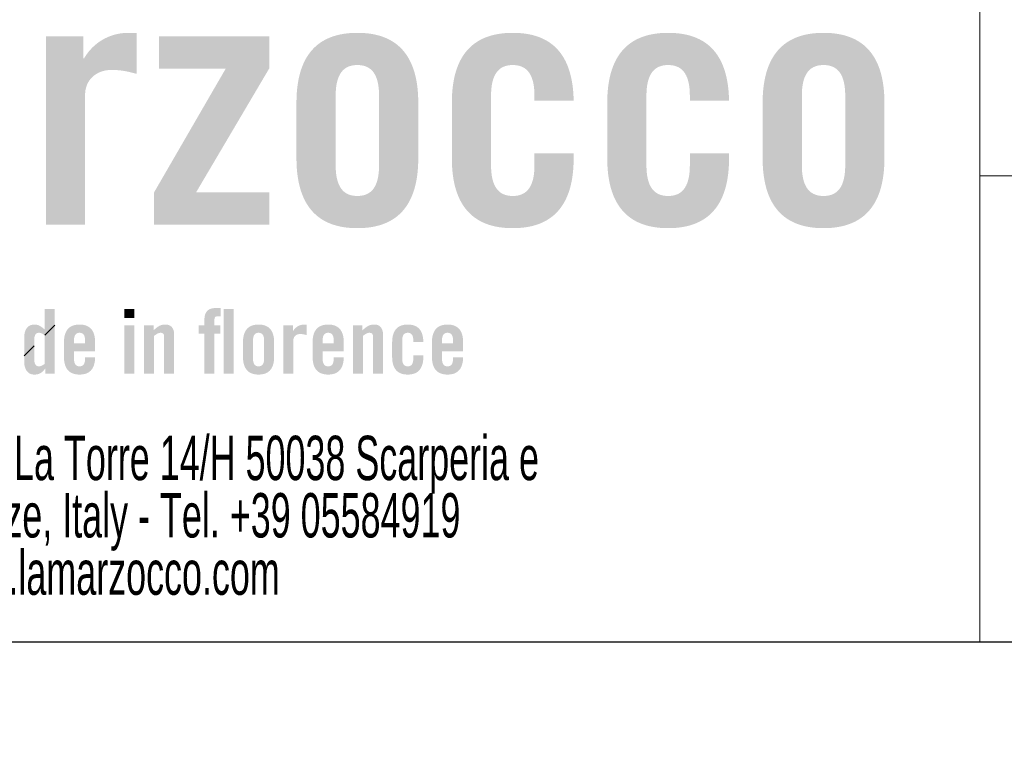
# Model space of a CAD drawing. Header units: millimetres. Extents: x 1 to 419, y 2 to 295.
# Tile 38 of 56: x 234 to 256, y 5 to 22. Entities that reach past the tile are written whole.
import ezdxf

# ---------------------------------------------------------------- set-up
doc = ezdxf.new("R2010")
doc.units = ezdxf.units.MM
doc.styles.add('SLDTEXTSTYLE0', font='TXT', dxfattribs={"width": 0.605})

# ---------------------------------------------------------------- blocks, each defined once
blk = doc.blocks.new('SW_NOTE_4')
at = {"color": 0, "linetype": 'Continuous', "lineweight": 0, "char_height": 1, "attachment_point": 2, "style": 'SLDTEXTSTYLE0'}
for s, insert in [('La Marzocco Srl - Via La Torre 14/H 50038 Scarperia e', (16.469, 1.289)), ('San Piero, Firenze, Italy - Tel. +39 05584919', (16.531, -0.003)), ('www.lamarzocco.com', (16.588, -1.294))]:
    blk.add_mtext(s, dxfattribs=dict(at, insert=insert))

msp = doc.modelspace()

# ---------------------------------------------------------------- hatches: boundary and pattern name
at = {"linetype": 'Continuous'}
h = msp.add_hatch(color=7, dxfattribs=at)
edge = h.paths.add_edge_path(flags=0)
edge.add_spline(control_points=[(236.4954, 20.3016), (236.3376, 20.341), (236.1878, 20.3884), (235.9275, 20.3884), (235.6279, 20.3884), (235.3361, 20.199), (235.3361, 19.8206)], knot_values=[7, 7, 7, 7, 8, 8, 8, 9, 9, 9, 9], weights=[1, 1, 1, 1, 1, 1, 1], degree=3, periodic=0)
edge.add_line((235.3361, 19.8206), (235.3361, 16.9027))
edge.add_line((235.3361, 16.9027), (234.4528, 16.9027))
edge.add_line((234.4528, 16.9027), (234.4528, 21.1454))
edge.add_line((234.4528, 21.1454), (235.2966, 21.1454))
edge.add_line((235.2966, 21.1454), (235.2966, 20.6486))
edge.add_line((235.2966, 20.6486), (235.3124, 20.6486))
edge.add_spline(control_points=[(235.3124, 20.6486), (235.5253, 21.0114), (235.896, 21.2243), (236.3139, 21.2243)], knot_values=[4, 4, 4, 4, 5, 5, 5, 5], weights=[1, 1, 1, 1], degree=3, periodic=0)
edge.add_line((236.3139, 21.2243), (236.4954, 21.2243))
edge.add_line((236.4954, 21.2243), (236.4954, 20.3016))
for points in [[(237, 20.4199), (238.5061, 20.4199), (236.8895, 17.6282), (236.8895, 16.9027), (239.484, 16.9027), (239.484, 17.6282), (237.8359, 17.6282), (239.484, 20.4199), (239.484, 21.1454), (237, 21.1454)], [(236.2187, 14.7978), (236.4448, 14.7978), (236.4448, 15.0038), (236.2187, 15.0038)], [(238.4597, 13.5458), (238.6859, 13.5458), (238.6859, 15.0038), (238.4597, 15.0038)], [(236.2187, 13.5458), (236.4448, 13.5458), (236.4448, 14.6323), (236.2187, 14.6323)]]:
    msp.add_hatch(color=7, dxfattribs=at).paths.add_polyline_path(points, flags=0)
h = msp.add_hatch(color=7, dxfattribs=at)
edge = h.paths.add_edge_path(flags=0)
edge.add_spline(control_points=[(240.099, 18.4011), (240.099, 17.4704), (240.4618, 16.8238), (241.4712, 16.8238), (242.4807, 16.8238), (242.8434, 17.4704), (242.8434, 18.4011)], knot_values=[3, 3, 3, 3, 4, 4, 4, 5, 5, 5, 5], weights=[1, 1, 1, 1, 1, 1, 1], degree=3, periodic=0)
edge.add_line((242.8434, 18.4011), (242.8434, 19.647))
edge.add_spline(control_points=[(242.8434, 19.647), (242.8434, 20.5776), (242.4807, 21.2243), (241.4712, 21.2243), (240.4618, 21.2243), (240.099, 20.5776), (240.099, 19.647)], knot_values=[0, 0, 0, 0, 1, 1, 1, 2, 2, 2, 2], weights=[1, 1, 1, 1, 1, 1, 1], degree=3, periodic=0)
edge.add_line((240.099, 19.647), (240.099, 18.4011))
edge = h.paths.add_edge_path(flags=0)
edge.add_spline(control_points=[(241.9601, 18.2434), (241.9601, 17.7544), (241.7867, 17.5493), (241.4712, 17.5493), (241.1558, 17.5493), (240.9823, 17.7544), (240.9823, 18.2434)], knot_values=[3, 3, 3, 3, 4, 4, 4, 5, 5, 5, 5], weights=[1, 1, 1, 1, 1, 1, 1], degree=3, periodic=0)
edge.add_line((240.9823, 18.2434), (240.9823, 19.8048))
edge.add_spline(control_points=[(240.9823, 19.8048), (240.9823, 20.2937), (241.1558, 20.4987), (241.4712, 20.4987), (241.7867, 20.4987), (241.9601, 20.2937), (241.9601, 19.8048)], knot_values=[0, 0, 0, 0, 1, 1, 1, 2, 2, 2, 2], weights=[1, 1, 1, 1, 1, 1, 1], degree=3, periodic=0)
edge.add_line((241.9601, 19.8048), (241.9601, 18.2434))
h = msp.add_hatch(color=7, dxfattribs=at)
edge = h.paths.add_edge_path(flags=0)
edge.add_spline(control_points=[(246.3447, 19.6943), (246.329, 20.6013), (245.9662, 21.2243), (244.9724, 21.2243), (243.963, 21.2243), (243.6002, 20.5776), (243.6002, 19.647)], knot_values=[12, 12, 12, 12, 13, 13, 13, 14, 14, 14, 14], weights=[1, 1, 1, 1, 1, 1, 1], degree=3, periodic=0)
edge.add_line((243.6002, 19.647), (243.6002, 18.4011))
edge.add_spline(control_points=[(243.6002, 18.4011), (243.6002, 17.4704), (243.963, 16.8238), (244.9724, 16.8238), (245.9819, 16.8238), (246.3447, 17.4704), (246.3447, 18.4011)], knot_values=[9, 9, 9, 9, 10, 10, 10, 11, 11, 11, 11], weights=[1, 1, 1, 1, 1, 1, 1], degree=3, periodic=0)
edge.add_line((246.3447, 18.4011), (246.3447, 18.5115))
edge.add_line((246.3447, 18.5115), (245.4615, 18.5115))
edge.add_line((245.4615, 18.5115), (245.4615, 18.2434))
edge.add_spline(control_points=[(245.4615, 18.2434), (245.4615, 17.7544), (245.2879, 17.5493), (244.9724, 17.5493), (244.657, 17.5493), (244.4835, 17.7544), (244.4835, 18.2434)], knot_values=[4, 4, 4, 4, 5, 5, 5, 6, 6, 6, 6], weights=[1, 1, 1, 1, 1, 1, 1], degree=3, periodic=0)
edge.add_line((244.4835, 18.2434), (244.4835, 19.8048))
edge.add_spline(control_points=[(244.4835, 19.8048), (244.4835, 20.2937), (244.657, 20.4987), (244.9724, 20.4987), (245.2879, 20.4987), (245.4615, 20.2937), (245.4615, 19.8048)], knot_values=[1, 1, 1, 1, 2, 2, 2, 3, 3, 3, 3], weights=[1, 1, 1, 1, 1, 1, 1], degree=3, periodic=0)
edge.add_line((245.4615, 19.8048), (245.4615, 19.6943))
edge.add_line((245.4615, 19.6943), (246.3447, 19.6943))
h = msp.add_hatch(color=7, dxfattribs=at)
edge = h.paths.add_edge_path(flags=0)
edge.add_spline(control_points=[(249.846, 19.6943), (249.8302, 20.6013), (249.4674, 21.2243), (248.4737, 21.2243), (247.4643, 21.2243), (247.1016, 20.5776), (247.1016, 19.647)], knot_values=[12, 12, 12, 12, 13, 13, 13, 14, 14, 14, 14], weights=[1, 1, 1, 1, 1, 1, 1], degree=3, periodic=0)
edge.add_line((247.1016, 19.647), (247.1016, 18.4011))
edge.add_spline(control_points=[(247.1016, 18.4011), (247.1016, 17.4704), (247.4643, 16.8238), (248.4737, 16.8238), (249.4832, 16.8238), (249.846, 17.4704), (249.846, 18.4011)], knot_values=[9, 9, 9, 9, 10, 10, 10, 11, 11, 11, 11], weights=[1, 1, 1, 1, 1, 1, 1], degree=3, periodic=0)
edge.add_line((249.846, 18.4011), (249.846, 18.5115))
edge.add_line((249.846, 18.5115), (248.9627, 18.5115))
edge.add_line((248.9627, 18.5115), (248.9627, 18.2434))
edge.add_spline(control_points=[(248.9627, 18.2434), (248.9627, 17.7544), (248.7892, 17.5493), (248.4737, 17.5493), (248.1583, 17.5493), (247.9847, 17.7544), (247.9847, 18.2434)], knot_values=[4, 4, 4, 4, 5, 5, 5, 6, 6, 6, 6], weights=[1, 1, 1, 1, 1, 1, 1], degree=3, periodic=0)
edge.add_line((247.9847, 18.2434), (247.9847, 19.8048))
edge.add_spline(control_points=[(247.9847, 19.8048), (247.9847, 20.2937), (248.1583, 20.4987), (248.4737, 20.4987), (248.7892, 20.4987), (248.9627, 20.2937), (248.9627, 19.8048)], knot_values=[1, 1, 1, 1, 2, 2, 2, 3, 3, 3, 3], weights=[1, 1, 1, 1, 1, 1, 1], degree=3, periodic=0)
edge.add_line((248.9627, 19.8048), (248.9627, 19.6943))
edge.add_line((248.9627, 19.6943), (249.846, 19.6943))
h = msp.add_hatch(color=7, dxfattribs=at)
edge = h.paths.add_edge_path(flags=0)
edge.add_spline(control_points=[(250.6028, 18.4011), (250.6028, 17.4704), (250.9656, 16.8238), (251.975, 16.8238), (252.9844, 16.8238), (253.3472, 17.4704), (253.3472, 18.4011)], knot_values=[3, 3, 3, 3, 4, 4, 4, 5, 5, 5, 5], weights=[1, 1, 1, 1, 1, 1, 1], degree=3, periodic=0)
edge.add_line((253.3472, 18.4011), (253.3472, 19.647))
edge.add_spline(control_points=[(253.3472, 19.647), (253.3472, 20.5776), (252.9844, 21.2243), (251.975, 21.2243), (250.9656, 21.2243), (250.6028, 20.5776), (250.6028, 19.647)], knot_values=[0, 0, 0, 0, 1, 1, 1, 2, 2, 2, 2], weights=[1, 1, 1, 1, 1, 1, 1], degree=3, periodic=0)
edge.add_line((250.6028, 19.647), (250.6028, 18.4011))
edge = h.paths.add_edge_path(flags=0)
edge.add_spline(control_points=[(252.4639, 18.2434), (252.4639, 17.7544), (252.2904, 17.5493), (251.975, 17.5493), (251.6596, 17.5493), (251.4861, 17.7544), (251.4861, 18.2434)], knot_values=[3, 3, 3, 3, 4, 4, 4, 5, 5, 5, 5], weights=[1, 1, 1, 1, 1, 1, 1], degree=3, periodic=0)
edge.add_line((251.4861, 18.2434), (251.4861, 19.8048))
edge.add_spline(control_points=[(251.4861, 19.8048), (251.4861, 20.2937), (251.6596, 20.4987), (251.975, 20.4987), (252.2904, 20.4987), (252.4639, 20.2937), (252.4639, 19.8048)], knot_values=[0, 0, 0, 0, 1, 1, 1, 2, 2, 2, 2], weights=[1, 1, 1, 1, 1, 1, 1], degree=3, periodic=0)
edge.add_line((252.4639, 19.8048), (252.4639, 18.2434))
h = msp.add_hatch(dxfattribs=at)
h.set_pattern_fill('ANSI31', style=0)
edge = h.paths.add_edge_path(flags=0)
edge.add_spline(control_points=[(234.1937, 14.6524), (234.2927, 14.6524), (234.3391, 14.612), (234.428, 14.5393)], knot_values=[6, 6, 6, 6, 7, 7, 7, 7], weights=[1, 1, 1, 1], degree=3, periodic=0)
edge.add_line((234.428, 14.5393), (234.428, 15.0038))
edge.add_line((234.428, 15.0038), (234.6542, 15.0038))
edge.add_line((234.6542, 15.0038), (234.6542, 13.5458))
edge.add_line((234.6542, 13.5458), (234.4401, 13.5458))
edge.add_line((234.4401, 13.5458), (234.4401, 13.6589))
edge.add_line((234.4401, 13.6589), (234.4361, 13.6589))
edge.add_spline(control_points=[(234.4361, 13.6589), (234.3613, 13.564), (234.3068, 13.5256), (234.1937, 13.5256)], knot_values=[2, 2, 2, 2, 3, 3, 3, 3], weights=[1, 1, 1, 1], degree=3, periodic=0)
edge.add_spline(control_points=[(234.1937, 13.5256), (234.0524, 13.5256), (233.9635, 13.6307), (233.9635, 13.8285)], knot_values=[3, 3, 3, 3, 4, 4, 4, 4], weights=[1, 1, 1, 1], degree=3, periodic=0)
edge.add_line((233.9635, 13.8285), (233.9635, 14.3495))
edge.add_spline(control_points=[(233.9635, 14.3495), (233.9635, 14.5474), (234.0524, 14.6524), (234.1937, 14.6524)], knot_values=[5, 5, 5, 5, 6, 6, 6, 6], weights=[1, 1, 1, 1], degree=3, periodic=0)
edge = h.paths.add_edge_path(flags=0)
edge.add_spline(control_points=[(234.1897, 13.8871), (234.1897, 13.7438), (234.2382, 13.7114), (234.2987, 13.7114)], knot_values=[3, 3, 3, 3, 4, 4, 4, 4], weights=[1, 1, 1, 1], degree=3, periodic=0)
edge.add_spline(control_points=[(234.2987, 13.7114), (234.3432, 13.7114), (234.3835, 13.7356), (234.428, 13.7679)], knot_values=[4, 4, 4, 4, 5, 5, 5, 5], weights=[1, 1, 1, 1], degree=3, periodic=0)
edge.add_line((234.428, 13.7679), (234.428, 14.4101))
edge.add_spline(control_points=[(234.428, 14.4101), (234.3835, 14.4424), (234.3432, 14.4666), (234.2987, 14.4666)], knot_values=[0, 0, 0, 0, 1, 1, 1, 1], weights=[1, 1, 1, 1], degree=3, periodic=0)
edge.add_spline(control_points=[(234.2987, 14.4666), (234.2382, 14.4666), (234.1897, 14.4344), (234.1897, 14.291)], knot_values=[1, 1, 1, 1, 2, 2, 2, 2], weights=[1, 1, 1, 1], degree=3, periodic=0)
edge.add_line((234.1897, 14.291), (234.1897, 13.8871))
h = msp.add_hatch(color=7, dxfattribs=at)
edge = h.paths.add_edge_path(flags=0)
edge.add_spline(control_points=[(234.1937, 14.6524), (234.2927, 14.6524), (234.3391, 14.612), (234.428, 14.5393)], knot_values=[6, 6, 6, 6, 7, 7, 7, 7], weights=[1, 1, 1, 1], degree=3, periodic=0)
edge.add_line((234.428, 14.5393), (234.428, 15.0038))
edge.add_line((234.428, 15.0038), (234.6542, 15.0038))
edge.add_line((234.6542, 15.0038), (234.6542, 13.5458))
edge.add_line((234.6542, 13.5458), (234.4401, 13.5458))
edge.add_line((234.4401, 13.5458), (234.4401, 13.6589))
edge.add_line((234.4401, 13.6589), (234.4361, 13.6589))
edge.add_spline(control_points=[(234.4361, 13.6589), (234.3613, 13.564), (234.3068, 13.5256), (234.1937, 13.5256)], knot_values=[2, 2, 2, 2, 3, 3, 3, 3], weights=[1, 1, 1, 1], degree=3, periodic=0)
edge.add_spline(control_points=[(234.1937, 13.5256), (234.0524, 13.5256), (233.9635, 13.6307), (233.9635, 13.8285)], knot_values=[3, 3, 3, 3, 4, 4, 4, 4], weights=[1, 1, 1, 1], degree=3, periodic=0)
edge.add_line((233.9635, 13.8285), (233.9635, 14.3495))
edge.add_spline(control_points=[(233.9635, 14.3495), (233.9635, 14.5474), (234.0524, 14.6524), (234.1937, 14.6524)], knot_values=[5, 5, 5, 5, 6, 6, 6, 6], weights=[1, 1, 1, 1], degree=3, periodic=0)
edge = h.paths.add_edge_path(flags=0)
edge.add_spline(control_points=[(234.1897, 13.8871), (234.1897, 13.7438), (234.2382, 13.7114), (234.2987, 13.7114)], knot_values=[3, 3, 3, 3, 4, 4, 4, 4], weights=[1, 1, 1, 1], degree=3, periodic=0)
edge.add_spline(control_points=[(234.2987, 13.7114), (234.3432, 13.7114), (234.3835, 13.7356), (234.428, 13.7679)], knot_values=[4, 4, 4, 4, 5, 5, 5, 5], weights=[1, 1, 1, 1], degree=3, periodic=0)
edge.add_line((234.428, 13.7679), (234.428, 14.4101))
edge.add_spline(control_points=[(234.428, 14.4101), (234.3835, 14.4424), (234.3432, 14.4666), (234.2987, 14.4666)], knot_values=[0, 0, 0, 0, 1, 1, 1, 1], weights=[1, 1, 1, 1], degree=3, periodic=0)
edge.add_spline(control_points=[(234.2987, 14.4666), (234.2382, 14.4666), (234.1897, 14.4344), (234.1897, 14.291)], knot_values=[1, 1, 1, 1, 2, 2, 2, 2], weights=[1, 1, 1, 1], degree=3, periodic=0)
edge.add_line((234.1897, 14.291), (234.1897, 13.8871))
h = msp.add_hatch(color=7, dxfattribs=at)
edge = h.paths.add_edge_path(flags=0)
edge.add_spline(control_points=[(238.3264, 14.8382), (238.2719, 14.8382), (238.2517, 14.818), (238.2517, 14.7655)], knot_values=[8, 8, 8, 8, 9, 9, 9, 9], weights=[1, 1, 1, 1], degree=3, periodic=0)
edge.add_line((238.2517, 14.7655), (238.2517, 14.6323))
edge.add_line((238.2517, 14.6323), (238.381, 14.6323))
edge.add_line((238.381, 14.6323), (238.381, 14.4464))
edge.add_line((238.381, 14.4464), (238.2517, 14.4464))
edge.add_line((238.2517, 14.4464), (238.2517, 13.5458))
edge.add_line((238.2517, 13.5458), (238.0255, 13.5458))
edge.add_line((238.0255, 13.5458), (238.0255, 14.4464))
edge.add_line((238.0255, 14.4464), (237.8922, 14.4464))
edge.add_line((237.8922, 14.4464), (237.8922, 14.6323))
edge.add_line((237.8922, 14.6323), (238.0255, 14.6323))
edge.add_line((238.0255, 14.6323), (238.0255, 14.7676))
edge.add_spline(control_points=[(238.0255, 14.7676), (238.0255, 14.9432), (238.1184, 15.024), (238.2779, 15.024)], knot_values=[4, 4, 4, 4, 5, 5, 5, 5], weights=[1, 1, 1, 1], degree=3, periodic=0)
edge.add_line((238.2779, 15.024), (238.391, 15.024))
edge.add_line((238.391, 15.024), (238.391, 14.8382))
edge.add_line((238.391, 14.8382), (238.3264, 14.8382))
h = msp.add_hatch(color=7, dxfattribs=at)
edge = h.paths.add_edge_path(flags=0)
edge.add_spline(control_points=[(235.2113, 14.6524), (235.4698, 14.6524), (235.5626, 14.4869), (235.5626, 14.2485)], knot_values=[10, 10, 10, 10, 11, 11, 11, 11], weights=[1, 1, 1, 1], degree=3, periodic=0)
edge.add_line((235.5626, 14.2485), (235.5626, 14.0466))
edge.add_line((235.5626, 14.0466), (235.0861, 14.0466))
edge.add_line((235.0861, 14.0466), (235.0861, 13.8892))
edge.add_spline(control_points=[(235.0861, 13.8892), (235.0861, 13.7639), (235.1305, 13.7114), (235.2113, 13.7114)], knot_values=[2, 2, 2, 2, 3, 3, 3, 3], weights=[1, 1, 1, 1], degree=3, periodic=0)
edge.add_spline(control_points=[(235.2113, 13.7114), (235.2921, 13.7114), (235.3365, 13.7639), (235.3365, 13.8892)], knot_values=[3, 3, 3, 3, 4, 4, 4, 4], weights=[1, 1, 1, 1], degree=3, periodic=0)
edge.add_line((235.3365, 13.8892), (235.3365, 13.9133))
edge.add_line((235.3365, 13.9133), (235.5626, 13.9133))
edge.add_spline(control_points=[(235.5626, 13.9133), (235.5586, 13.6831), (235.4637, 13.5256), (235.2113, 13.5256)], knot_values=[6, 6, 6, 6, 7, 7, 7, 7], weights=[1, 1, 1, 1], degree=3, periodic=0)
edge.add_spline(control_points=[(235.2113, 13.5256), (234.9528, 13.5256), (234.8599, 13.6912), (234.8599, 13.9295)], knot_values=[7, 7, 7, 7, 8, 8, 8, 8], weights=[1, 1, 1, 1], degree=3, periodic=0)
edge.add_line((234.8599, 13.9295), (234.8599, 14.2485))
edge.add_spline(control_points=[(234.8599, 14.2485), (234.8599, 14.4869), (234.9528, 14.6524), (235.2113, 14.6524)], knot_values=[9, 9, 9, 9, 10, 10, 10, 10], weights=[1, 1, 1, 1], degree=3, periodic=0)
edge = h.paths.add_edge_path(flags=0)
edge.add_spline(control_points=[(235.3365, 14.289), (235.3365, 14.4141), (235.2921, 14.4666), (235.2113, 14.4666)], knot_values=[1, 1, 1, 1, 2, 2, 2, 2], weights=[1, 1, 1, 1], degree=3, periodic=0)
edge.add_spline(control_points=[(235.2113, 14.4666), (235.1305, 14.4666), (235.0861, 14.4141), (235.0861, 14.289)], knot_values=[2, 2, 2, 2, 3, 3, 3, 3], weights=[1, 1, 1, 1], degree=3, periodic=0)
edge.add_line((235.0861, 14.289), (235.0861, 14.2324))
edge.add_line((235.0861, 14.2324), (235.3365, 14.2324))
edge.add_line((235.3365, 14.2324), (235.3365, 14.289))
h = msp.add_hatch(color=7, dxfattribs=at)
edge = h.paths.add_edge_path(flags=0)
edge.add_spline(control_points=[(237.0364, 14.4666), (236.9879, 14.4666), (236.9435, 14.4364), (236.891, 14.3979)], knot_values=[9, 9, 9, 9, 10, 10, 10, 10], weights=[1, 1, 1, 1], degree=3, periodic=0)
edge.add_line((236.891, 14.3979), (236.891, 13.5458))
edge.add_line((236.891, 13.5458), (236.6648, 13.5458))
edge.add_line((236.6648, 13.5458), (236.6648, 14.6323))
edge.add_line((236.6648, 14.6323), (236.8789, 14.6323))
edge.add_line((236.8789, 14.6323), (236.8789, 14.5232))
edge.add_spline(control_points=[(236.8789, 14.5232), (236.9738, 14.604), (237.0222, 14.6524), (237.1535, 14.6524)], knot_values=[3, 3, 3, 3, 4, 4, 4, 4], weights=[1, 1, 1, 1], degree=3, periodic=0)
edge.add_spline(control_points=[(237.1535, 14.6524), (237.2726, 14.6524), (237.3433, 14.5656), (237.3433, 14.4242)], knot_values=[4, 4, 4, 4, 5, 5, 5, 5], weights=[1, 1, 1, 1], degree=3, periodic=0)
edge.add_line((237.3433, 14.4242), (237.3433, 13.5458))
edge.add_line((237.3433, 13.5458), (237.1171, 13.5458))
edge.add_line((237.1171, 13.5458), (237.1171, 14.3879))
edge.add_spline(control_points=[(237.1171, 14.3879), (237.1171, 14.4424), (237.0848, 14.4666), (237.0364, 14.4666)], knot_values=[8, 8, 8, 8, 9, 9, 9, 9], weights=[1, 1, 1, 1], degree=3, periodic=0)
h = msp.add_hatch(color=7, dxfattribs=at)
edge = h.paths.add_edge_path(flags=0)
edge.add_spline(control_points=[(239.245, 13.5256), (238.9865, 13.5256), (238.8936, 13.6912), (238.8936, 13.9295)], knot_values=[4, 4, 4, 4, 5, 5, 5, 5], weights=[1, 1, 1, 1], degree=3, periodic=0)
edge.add_line((238.8936, 13.9295), (238.8936, 14.2485))
edge.add_spline(control_points=[(238.8936, 14.2485), (238.8936, 14.4869), (238.9865, 14.6524), (239.245, 14.6524)], knot_values=[0, 0, 0, 0, 1, 1, 1, 1], weights=[1, 1, 1, 1], degree=3, periodic=0)
edge.add_spline(control_points=[(239.245, 14.6524), (239.5034, 14.6524), (239.5963, 14.4869), (239.5963, 14.2485)], knot_values=[1, 1, 1, 1, 2, 2, 2, 2], weights=[1, 1, 1, 1], degree=3, periodic=0)
edge.add_line((239.5963, 14.2485), (239.5963, 13.9295))
edge.add_spline(control_points=[(239.5963, 13.9295), (239.5963, 13.6912), (239.5034, 13.5256), (239.245, 13.5256)], knot_values=[3, 3, 3, 3, 4, 4, 4, 4], weights=[1, 1, 1, 1], degree=3, periodic=0)
edge = h.paths.add_edge_path(flags=0)
edge.add_spline(control_points=[(239.1198, 13.8892), (239.1198, 13.7639), (239.1642, 13.7114), (239.245, 13.7114)], knot_values=[3, 3, 3, 3, 4, 4, 4, 4], weights=[1, 1, 1, 1], degree=3, periodic=0)
edge.add_spline(control_points=[(239.245, 13.7114), (239.3257, 13.7114), (239.3702, 13.7639), (239.3702, 13.8892)], knot_values=[4, 4, 4, 4, 5, 5, 5, 5], weights=[1, 1, 1, 1], degree=3, periodic=0)
edge.add_line((239.3702, 13.8892), (239.3702, 14.289))
edge.add_spline(control_points=[(239.3702, 14.289), (239.3702, 14.4141), (239.3257, 14.4666), (239.245, 14.4666)], knot_values=[0, 0, 0, 0, 1, 1, 1, 1], weights=[1, 1, 1, 1], degree=3, periodic=0)
edge.add_spline(control_points=[(239.245, 14.4666), (239.1642, 14.4666), (239.1198, 14.4141), (239.1198, 14.289)], knot_values=[1, 1, 1, 1, 2, 2, 2, 2], weights=[1, 1, 1, 1], degree=3, periodic=0)
edge.add_line((239.1198, 14.289), (239.1198, 13.8892))
h = msp.add_hatch(color=7, dxfattribs=at)
edge = h.paths.add_edge_path(flags=0)
edge.add_spline(control_points=[(240.1797, 14.4384), (240.103, 14.4384), (240.0283, 14.3899), (240.0283, 14.293)], knot_values=[8, 8, 8, 8, 9, 9, 9, 9], weights=[1, 1, 1, 1], degree=3, periodic=0)
edge.add_line((240.0283, 14.293), (240.0283, 13.5458))
edge.add_line((240.0283, 13.5458), (239.8021, 13.5458))
edge.add_line((239.8021, 13.5458), (239.8021, 14.6323))
edge.add_line((239.8021, 14.6323), (240.0181, 14.6323))
edge.add_line((240.0181, 14.6323), (240.0181, 14.505))
edge.add_line((240.0181, 14.505), (240.0222, 14.505))
edge.add_spline(control_points=[(240.0222, 14.505), (240.0767, 14.598), (240.1716, 14.6524), (240.2786, 14.6524)], knot_values=[4, 4, 4, 4, 5, 5, 5, 5], weights=[1, 1, 1, 1], degree=3, periodic=0)
edge.add_line((240.2786, 14.6524), (240.3251, 14.6524))
edge.add_line((240.3251, 14.6524), (240.3251, 14.4161))
edge.add_spline(control_points=[(240.3251, 14.4161), (240.2847, 14.4262), (240.2464, 14.4384), (240.1797, 14.4384)], knot_values=[7, 7, 7, 7, 8, 8, 8, 8], weights=[1, 1, 1, 1], degree=3, periodic=0)
h = msp.add_hatch(color=7, dxfattribs=at)
edge = h.paths.add_edge_path(flags=0)
edge.add_spline(control_points=[(241.165, 14.2485), (241.165, 14.4869), (241.0721, 14.6524), (240.8136, 14.6524)], knot_values=[10, 10, 10, 10, 11, 11, 11, 11], weights=[1, 1, 1, 1], degree=3, periodic=0)
edge.add_spline(control_points=[(240.8136, 14.6524), (240.5552, 14.6524), (240.4623, 14.4869), (240.4623, 14.2485)], knot_values=[9, 9, 9, 9, 10, 10, 10, 10], weights=[1, 1, 1, 1], degree=3, periodic=0)
edge.add_line((240.4623, 14.2485), (240.4623, 13.9295))
edge.add_spline(control_points=[(240.4623, 13.9295), (240.4623, 13.6912), (240.5552, 13.5256), (240.8136, 13.5256)], knot_values=[7, 7, 7, 7, 8, 8, 8, 8], weights=[1, 1, 1, 1], degree=3, periodic=0)
edge.add_spline(control_points=[(240.8136, 13.5256), (241.0661, 13.5256), (241.161, 13.6831), (241.165, 13.9133)], knot_values=[6, 6, 6, 6, 7, 7, 7, 7], weights=[1, 1, 1, 1], degree=3, periodic=0)
edge.add_line((241.165, 13.9133), (240.9388, 13.9133))
edge.add_line((240.9388, 13.9133), (240.9388, 13.8892))
edge.add_spline(control_points=[(240.9388, 13.8892), (240.9388, 13.7639), (240.8944, 13.7114), (240.8136, 13.7114)], knot_values=[3, 3, 3, 3, 4, 4, 4, 4], weights=[1, 1, 1, 1], degree=3, periodic=0)
edge.add_spline(control_points=[(240.8136, 13.7114), (240.7329, 13.7114), (240.6884, 13.7639), (240.6884, 13.8892)], knot_values=[2, 2, 2, 2, 3, 3, 3, 3], weights=[1, 1, 1, 1], degree=3, periodic=0)
edge.add_line((240.6884, 13.8892), (240.6884, 14.0466))
edge.add_line((240.6884, 14.0466), (241.165, 14.0466))
edge.add_line((241.165, 14.0466), (241.165, 14.2485))
edge = h.paths.add_edge_path(flags=0)
edge.add_spline(control_points=[(240.6884, 14.289), (240.6884, 14.4141), (240.7329, 14.4666), (240.8136, 14.4666)], knot_values=[2, 2, 2, 2, 3, 3, 3, 3], weights=[1, 1, 1, 1], degree=3, periodic=0)
edge.add_spline(control_points=[(240.8136, 14.4666), (240.8944, 14.4666), (240.9388, 14.4141), (240.9388, 14.289)], knot_values=[1, 1, 1, 1, 2, 2, 2, 2], weights=[1, 1, 1, 1], degree=3, periodic=0)
edge.add_line((240.9388, 14.289), (240.9388, 14.2324))
edge.add_line((240.9388, 14.2324), (240.6884, 14.2324))
edge.add_line((240.6884, 14.2324), (240.6884, 14.289))
h = msp.add_hatch(color=7, dxfattribs=at)
edge = h.paths.add_edge_path(flags=0)
edge.add_spline(control_points=[(241.7423, 14.4666), (241.6938, 14.4666), (241.6495, 14.4364), (241.5969, 14.3979)], knot_values=[9, 9, 9, 9, 10, 10, 10, 10], weights=[1, 1, 1, 1], degree=3, periodic=0)
edge.add_line((241.5969, 14.3979), (241.5969, 13.5458))
edge.add_line((241.5969, 13.5458), (241.3707, 13.5458))
edge.add_line((241.3707, 13.5458), (241.3707, 14.6323))
edge.add_line((241.3707, 14.6323), (241.5848, 14.6323))
edge.add_line((241.5848, 14.6323), (241.5848, 14.5232))
edge.add_spline(control_points=[(241.5848, 14.5232), (241.6797, 14.604), (241.7282, 14.6524), (241.8594, 14.6524)], knot_values=[3, 3, 3, 3, 4, 4, 4, 4], weights=[1, 1, 1, 1], degree=3, periodic=0)
edge.add_spline(control_points=[(241.8594, 14.6524), (241.9786, 14.6524), (242.0492, 14.5656), (242.0492, 14.4242)], knot_values=[4, 4, 4, 4, 5, 5, 5, 5], weights=[1, 1, 1, 1], degree=3, periodic=0)
edge.add_line((242.0492, 14.4242), (242.0492, 13.5458))
edge.add_line((242.0492, 13.5458), (241.8231, 13.5458))
edge.add_line((241.8231, 13.5458), (241.8231, 14.3879))
edge.add_spline(control_points=[(241.8231, 14.3879), (241.8231, 14.4424), (241.7907, 14.4666), (241.7423, 14.4666)], knot_values=[8, 8, 8, 8, 9, 9, 9, 9], weights=[1, 1, 1, 1], degree=3, periodic=0)
h = msp.add_hatch(color=7, dxfattribs=at)
edge = h.paths.add_edge_path(flags=0)
edge.add_spline(control_points=[(242.9578, 14.2607), (242.9537, 14.4929), (242.8609, 14.6524), (242.6064, 14.6524)], knot_values=[13, 13, 13, 13, 14, 14, 14, 14], weights=[1, 1, 1, 1], degree=3, periodic=0)
edge.add_spline(control_points=[(242.6064, 14.6524), (242.348, 14.6524), (242.255, 14.4869), (242.255, 14.2485)], knot_values=[12, 12, 12, 12, 13, 13, 13, 13], weights=[1, 1, 1, 1], degree=3, periodic=0)
edge.add_line((242.255, 14.2485), (242.255, 13.9295))
edge.add_spline(control_points=[(242.255, 13.9295), (242.255, 13.6912), (242.348, 13.5256), (242.6064, 13.5256)], knot_values=[10, 10, 10, 10, 11, 11, 11, 11], weights=[1, 1, 1, 1], degree=3, periodic=0)
edge.add_spline(control_points=[(242.6064, 13.5256), (242.8649, 13.5256), (242.9578, 13.6912), (242.9578, 13.9295)], knot_values=[9, 9, 9, 9, 10, 10, 10, 10], weights=[1, 1, 1, 1], degree=3, periodic=0)
edge.add_line((242.9578, 13.9295), (242.9578, 13.9578))
edge.add_line((242.9578, 13.9578), (242.7316, 13.9578))
edge.add_line((242.7316, 13.9578), (242.7316, 13.8892))
edge.add_spline(control_points=[(242.7316, 13.8892), (242.7316, 13.7639), (242.6872, 13.7114), (242.6064, 13.7114)], knot_values=[5, 5, 5, 5, 6, 6, 6, 6], weights=[1, 1, 1, 1], degree=3, periodic=0)
edge.add_spline(control_points=[(242.6064, 13.7114), (242.5256, 13.7114), (242.4812, 13.7639), (242.4812, 13.8892)], knot_values=[4, 4, 4, 4, 5, 5, 5, 5], weights=[1, 1, 1, 1], degree=3, periodic=0)
edge.add_line((242.4812, 13.8892), (242.4812, 14.289))
edge.add_spline(control_points=[(242.4812, 14.289), (242.4812, 14.4141), (242.5256, 14.4666), (242.6064, 14.4666)], knot_values=[2, 2, 2, 2, 3, 3, 3, 3], weights=[1, 1, 1, 1], degree=3, periodic=0)
edge.add_spline(control_points=[(242.6064, 14.4666), (242.6872, 14.4666), (242.7316, 14.4141), (242.7316, 14.289)], knot_values=[1, 1, 1, 1, 2, 2, 2, 2], weights=[1, 1, 1, 1], degree=3, periodic=0)
edge.add_line((242.7316, 14.289), (242.7316, 14.2607))
edge.add_line((242.7316, 14.2607), (242.9578, 14.2607))
h = msp.add_hatch(color=7, dxfattribs=at)
edge = h.paths.add_edge_path(flags=0)
edge.add_spline(control_points=[(243.8541, 14.2485), (243.8541, 14.4869), (243.7612, 14.6524), (243.5028, 14.6524)], knot_values=[10, 10, 10, 10, 11, 11, 11, 11], weights=[1, 1, 1, 1], degree=3, periodic=0)
edge.add_spline(control_points=[(243.5028, 14.6524), (243.2443, 14.6524), (243.1513, 14.4869), (243.1513, 14.2485)], knot_values=[9, 9, 9, 9, 10, 10, 10, 10], weights=[1, 1, 1, 1], degree=3, periodic=0)
edge.add_line((243.1513, 14.2485), (243.1513, 13.9295))
edge.add_spline(control_points=[(243.1513, 13.9295), (243.1513, 13.6912), (243.2443, 13.5256), (243.5028, 13.5256)], knot_values=[7, 7, 7, 7, 8, 8, 8, 8], weights=[1, 1, 1, 1], degree=3, periodic=0)
edge.add_spline(control_points=[(243.5028, 13.5256), (243.7552, 13.5256), (243.8501, 13.6831), (243.8541, 13.9133)], knot_values=[6, 6, 6, 6, 7, 7, 7, 7], weights=[1, 1, 1, 1], degree=3, periodic=0)
edge.add_line((243.8541, 13.9133), (243.628, 13.9133))
edge.add_line((243.628, 13.9133), (243.628, 13.8892))
edge.add_spline(control_points=[(243.628, 13.8892), (243.628, 13.7639), (243.5835, 13.7114), (243.5028, 13.7114)], knot_values=[3, 3, 3, 3, 4, 4, 4, 4], weights=[1, 1, 1, 1], degree=3, periodic=0)
edge.add_spline(control_points=[(243.5028, 13.7114), (243.422, 13.7114), (243.3775, 13.7639), (243.3775, 13.8892)], knot_values=[2, 2, 2, 2, 3, 3, 3, 3], weights=[1, 1, 1, 1], degree=3, periodic=0)
edge.add_line((243.3775, 13.8892), (243.3775, 14.0466))
edge.add_line((243.3775, 14.0466), (243.8541, 14.0466))
edge.add_line((243.8541, 14.0466), (243.8541, 14.2485))
edge = h.paths.add_edge_path(flags=0)
edge.add_spline(control_points=[(243.3775, 14.289), (243.3775, 14.4141), (243.422, 14.4666), (243.5028, 14.4666)], knot_values=[2, 2, 2, 2, 3, 3, 3, 3], weights=[1, 1, 1, 1], degree=3, periodic=0)
edge.add_spline(control_points=[(243.5028, 14.4666), (243.5835, 14.4666), (243.628, 14.4141), (243.628, 14.289)], knot_values=[1, 1, 1, 1, 2, 2, 2, 2], weights=[1, 1, 1, 1], degree=3, periodic=0)
edge.add_line((243.628, 14.289), (243.628, 14.2324))
edge.add_line((243.628, 14.2324), (243.3775, 14.2324))
edge.add_line((243.3775, 14.2324), (243.3775, 14.289))

# ---------------------------------------------------------------- linework, layer by layer
at = {"color": 7, "linetype": 'Continuous', "lineweight": 18}
for p, q in [((255.5, 34.4), (255.5, 7.5)), ((307.5, 18), (255.5, 18))]:
    msp.add_line(p, q, dxfattribs=at)
at = {"color": 7, "linetype": 'Continuous', "lineweight": 25}
msp.add_line((413.5, 7.5), (6.5, 7.5), dxfattribs=at)

# ---------------------------------------------------------------- block references
at = {"color": 7, "linetype": 'Continuous', "lineweight": 0}
msp.add_blockref('SW_NOTE_4', (219.2014, 10.8583), dxfattribs=at)

# ---------------------------------------------------------------- texts
at = {"color": 7, "linetype": 'Continuous', "lineweight": 0, "insert": (313.8867, 6.3324), "char_height": 1.15, "attachment_point": 2, "style": 'SLDTEXTSTYLE0'}
msp.add_mtext('All information contained in this document is proprietary to La Marzocco Srl. Neither receipt of or possession confers any right to use or distribute except by written permission from La Marzocco Srl.', dxfattribs=at)

doc.saveas('drawing.dxf')
